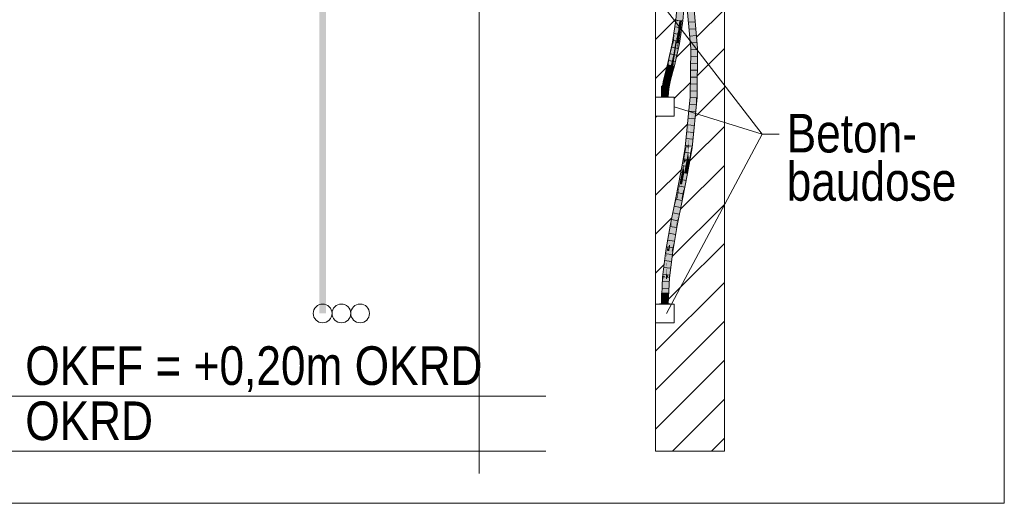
# Model space of a CAD drawing. Extents: x -620 to 3480, y 62 to 1107.
# Tile 127 of 244: x 160 to 196, y 696 to 713. Entities that reach past the tile are written whole.
import ezdxf
from ezdxf.lldxf.tags import DXFTag

# ---------------------------------------------------------------- set-up
doc = ezdxf.new("R2010")
doc.units = 0
doc.layers.get('0').update_dxf_attribs({"lineweight": 35})
for name, color, linetype, lineweight, true_color in [('E_Betonbaudose', 1, 'Continuous', 13, 0xff0000), ('E_Detail_Beschriftung', 7, 'Continuous', 13, 0x009900), ('E_Detail_Wandschraffur', 7, 'Continuous', 5, 0xc0c0c0), ('E_Leerrohr 25-A06G9GVN8I', 7, 'Continuous', 9, 0xff8000), ('E_Leerrohr 25-Shading', 7, 'Continuous', 9, 0xff8000)]:
    doc.layers.add(name, color=color, linetype=linetype, lineweight=lineweight, true_color=true_color)
doc.layers.add('E_Detail_Linie_Text_Bem', color=7, linetype='Continuous', lineweight=13)
doc.styles.get("Standard").update_dxf_attribs({"font": 'ARIALN.TTF'})
tags = doc.linetypes.add('fein_strichliert', pattern=[4, 1, -2, 1]).pattern_tags.tags
tags[8:9] = [DXFTag(74, 4), DXFTag(75, 0), DXFTag(340, '0'), DXFTag(46, 0.0), DXFTag(50, 0.0), DXFTag(44, 0.0), DXFTag(45, 0.0)]
tags[6:7] = [DXFTag(74, 4), DXFTag(75, 0), DXFTag(340, '0'), DXFTag(46, 0.0), DXFTag(50, 0.0), DXFTag(44, 0.0), DXFTag(45, 0.0)]
tags[4:5] = [DXFTag(74, 4), DXFTag(75, 0), DXFTag(340, '0'), DXFTag(46, 0.0), DXFTag(50, 0.0), DXFTag(44, 0.0), DXFTag(45, 0.0)]
tags = doc.linetypes.add('fein_strichliert-A06G9GVL8I', pattern=[4, 1, -2, 1]).pattern_tags.tags
tags[8:9] = [DXFTag(74, 4), DXFTag(75, 0), DXFTag(340, '0'), DXFTag(46, 0.0), DXFTag(50, 0.0), DXFTag(44, 0.0), DXFTag(45, 0.0)]
tags[6:7] = [DXFTag(74, 4), DXFTag(75, 0), DXFTag(340, '0'), DXFTag(46, 0.0), DXFTag(50, 0.0), DXFTag(44, 0.0), DXFTag(45, 0.0)]
tags[4:5] = [DXFTag(74, 4), DXFTag(75, 0), DXFTag(340, '0'), DXFTag(46, 0.0), DXFTag(50, 0.0), DXFTag(44, 0.0), DXFTag(45, 0.0)]
tags = doc.linetypes.add('STRICHPUNKT2-A06G9GVO8I', pattern=[12.7, 6.35, -3.175, 0, -3.175]).pattern_tags.tags
tags[10:11] = [DXFTag(74, 4), DXFTag(75, 0), DXFTag(340, '0'), DXFTag(46, 0.0), DXFTag(50, 0.0), DXFTag(44, 0.0), DXFTag(45, 0.0)]
tags[8:9] = [DXFTag(74, 4), DXFTag(75, 0), DXFTag(340, '0'), DXFTag(46, 0.0), DXFTag(50, 0.0), DXFTag(44, 0.0), DXFTag(45, 0.0)]
tags[6:7] = [DXFTag(74, 4), DXFTag(75, 0), DXFTag(340, '0'), DXFTag(46, 0.0), DXFTag(50, 0.0), DXFTag(44, 0.0), DXFTag(45, 0.0)]
tags[4:5] = [DXFTag(74, 4), DXFTag(75, 0), DXFTag(340, '0'), DXFTag(46, 0.0), DXFTag(50, 0.0), DXFTag(44, 0.0), DXFTag(45, 0.0)]

# ---------------------------------------------------------------- blocks, each defined once
blk = doc.blocks.new('Shading-A06G9GDR8I', base_point=(183.334, 736.551))
at = {"layer": 'E_Leerrohr 25-Shading', "color": 31, "true_color": 0xfabd7f}
for points in [[(184.472, 712.191), (184.164, 715.667), (184.13, 715.048), (184.11, 715.661)], [(184.13, 715.048), (184.087, 714.712), (184.295, 712.182), (184.094, 714.478)], [(184.472, 712.191), (184.13, 715.048), (184.384, 712.186)], [(184.13, 715.048), (184.295, 712.182), (184.384, 712.186)], [(184.095, 714.44), (184.295, 712.182), (184.094, 714.478)], [(183.858, 714.024), (183.835, 714.025), (183.766, 713.207), (183.761, 713.208)], [(183.824, 713.2), (183.881, 714.022), (183.766, 713.207), (183.858, 714.024)], [(183.848, 713.197), (183.923, 714.019), (183.824, 713.2), (183.881, 714.022)], [(183.923, 714.019), (183.848, 713.197), (183.867, 713.195)], [(183.893, 713.192), (183.936, 714.018), (183.867, 713.195), (183.923, 714.019)], [(183.917, 713.189), (183.952, 714.017), (183.893, 713.192), (183.936, 714.018)], [(183.93, 713.187), (183.962, 714.017), (183.917, 713.189), (183.952, 714.017)], [(183.936, 713.187), (184.011, 714.013), (183.93, 713.187), (183.962, 714.017)], [(183.639, 712.397), (183.65, 712.395), (183.761, 713.208), (183.758, 713.155)], [(183.758, 713.155), (183.65, 712.395), (183.734, 712.574), (183.701, 712.386)], [(183.824, 713.2), (183.758, 713.155), (183.799, 712.945), (183.734, 712.574)], [(183.761, 713.208), (183.758, 713.155), (183.766, 713.207)], [(183.758, 713.155), (183.824, 713.2), (183.766, 713.207)], [(183.778, 712.728), (183.848, 713.197), (183.824, 713.2)], [(183.848, 713.197), (183.778, 712.728), (183.8, 712.794)], [(183.84, 712.914), (183.867, 713.195), (183.8, 712.794), (183.848, 713.197)], [(183.881, 713.039), (183.893, 713.192), (183.84, 712.914), (183.867, 713.195)], [(183.9, 712.943), (183.913, 713.136), (183.855, 712.72), (183.881, 713.039)], [(183.917, 713.189), (183.893, 713.192), (183.913, 713.136), (183.881, 713.039)], [(183.93, 713.187), (183.913, 713.136), (183.925, 713.116), (183.9, 712.943)], [(183.913, 713.136), (183.93, 713.187), (183.917, 713.189)], [(183.925, 713.116), (183.936, 713.187), (183.93, 713.187)], [(183.734, 712.574), (183.726, 712.381), (183.799, 712.945), (183.778, 712.728)], [(183.792, 712.726), (183.778, 712.728), (183.761, 712.474), (183.726, 712.381)], [(183.821, 712.724), (183.792, 712.726), (183.809, 712.599), (183.761, 712.474)], [(183.8, 712.794), (183.778, 712.728), (183.792, 712.726)], [(183.855, 712.72), (183.809, 712.599), (183.813, 712.365), (183.787, 712.37)], [(183.821, 712.724), (183.84, 712.914), (183.792, 712.726), (183.8, 712.794)], [(183.809, 712.599), (183.855, 712.72), (183.821, 712.724)], [(183.855, 712.72), (183.813, 712.365), (183.842, 712.562)], [(183.855, 712.72), (183.881, 713.039), (183.821, 712.724), (183.84, 712.914)], [(183.842, 712.562), (183.866, 712.719), (183.855, 712.72)], [(183.9, 712.943), (183.855, 712.72), (183.866, 712.719)], [(183.586, 712.043), (183.65, 712.395), (183.459, 711.591), (183.639, 712.397)], [(183.504, 711.581), (183.528, 711.575), (183.65, 712.395), (183.701, 712.386)], [(183.701, 712.386), (183.528, 711.575), (183.631, 711.955), (183.541, 711.572)], [(183.701, 712.386), (183.631, 711.955), (183.726, 712.381)], [(183.646, 711.951), (183.726, 712.381), (183.631, 711.955)], [(183.66, 711.8), (183.631, 711.551), (183.787, 712.37), (183.746, 712.068)], [(183.676, 711.945), (183.726, 712.381), (183.646, 711.952)], [(183.66, 711.8), (183.787, 712.37), (183.75, 712.377)], [(183.75, 712.377), (183.726, 712.381), (183.682, 711.943), (183.676, 711.945)], [(183.701, 712.386), (183.726, 712.381), (183.734, 712.574)], [(183.761, 712.474), (183.726, 712.381), (183.75, 712.377)], [(183.746, 712.068), (183.813, 712.365), (183.787, 712.37)], [(183.787, 712.37), (183.809, 712.599), (183.75, 712.377), (183.761, 712.474)], [(183.504, 711.581), (183.586, 712.043), (183.459, 711.591)], [(183.586, 712.043), (183.459, 711.591), (183.459, 711.591)], [(184.384, 712.186), (184.295, 712.182), (184.37, 710.414), (184.282, 710.419)], [(184.384, 712.186), (184.384, 712.186), (184.455, 710.409), (184.37, 710.414)], [(184.458, 710.409), (184.472, 712.191), (184.455, 710.409), (184.384, 712.186)], [(183.541, 711.572), (183.545, 711.571), (183.631, 711.955)], [(183.574, 711.564), (183.646, 711.951), (183.545, 711.571), (183.631, 711.955)], [(183.66, 711.8), (183.676, 711.945), (183.574, 711.564), (183.646, 711.952)], [(183.66, 711.8), (183.574, 711.564), (183.621, 711.553)], [(183.621, 711.553), (183.631, 711.551), (183.66, 711.8)], [(183.676, 711.945), (183.66, 711.8), (183.682, 711.943)], [(183.395, 711.355), (183.356, 711.21), (183.383, 711.202)], [(183.386, 711.202), (183.395, 711.355), (183.383, 711.202)], [(183.386, 711.202), (183.412, 711.401), (183.395, 711.355), (183.408, 711.402)], [(183.401, 711.198), (183.416, 711.4), (183.386, 711.202), (183.412, 711.401)], [(183.401, 711.198), (183.425, 711.192), (183.416, 711.4), (183.464, 711.387)], [(183.417, 711.437), (183.408, 711.402), (183.412, 711.401)], [(183.416, 711.4), (183.42, 711.448), (183.412, 711.401), (183.417, 711.437)], [(183.416, 711.4), (183.464, 711.387), (183.42, 711.448), (183.468, 711.403)], [(183.42, 711.448), (183.468, 711.403), (183.459, 711.591), (183.504, 711.581)], [(183.464, 711.387), (183.425, 711.192), (183.483, 711.382), (183.437, 711.189)], [(183.483, 711.382), (183.437, 711.189), (183.491, 711.38), (183.441, 711.187)], [(183.441, 711.187), (183.493, 711.379), (183.491, 711.38)], [(183.497, 711.378), (183.493, 711.379), (183.45, 711.185), (183.441, 711.187)], [(183.492, 711.174), (183.533, 711.368), (183.45, 711.185), (183.497, 711.378)], [(183.468, 711.403), (183.464, 711.387), (183.484, 711.388), (183.483, 711.382)], [(183.504, 711.581), (183.468, 711.403), (183.528, 711.575), (183.484, 711.388)], [(183.484, 711.388), (183.483, 711.382), (183.491, 711.381), (183.491, 711.38)], [(183.528, 711.575), (183.484, 711.388), (183.541, 711.572), (183.491, 711.381)], [(183.491, 711.381), (183.493, 711.379), (183.541, 711.572), (183.545, 711.571)], [(183.491, 711.38), (183.493, 711.379), (183.491, 711.381)], [(183.527, 711.165), (183.578, 711.356), (183.492, 711.174), (183.533, 711.368)], [(183.545, 711.571), (183.493, 711.379), (183.497, 711.378)], [(183.545, 711.571), (183.497, 711.378), (183.558, 711.488), (183.533, 711.368)], [(183.533, 711.368), (183.578, 711.356), (183.558, 711.488)], [(183.545, 711.571), (183.558, 711.488), (183.574, 711.564)], [(183.558, 711.488), (183.621, 711.553), (183.574, 711.564)], [(183.558, 711.488), (183.578, 711.356), (183.621, 711.553), (183.6, 711.436)], [(183.6, 711.436), (183.631, 711.551), (183.621, 711.553)], [(183.282, 710.888), (183.331, 710.831), (183.307, 711.015), (183.341, 711.007)], [(183.355, 711.208), (183.307, 711.015), (183.341, 711.007)], [(183.36, 710.979), (183.341, 711.007), (183.344, 710.815), (183.331, 710.831)], [(183.355, 711.208), (183.341, 711.007), (183.374, 711.102), (183.363, 711.002)], [(183.363, 711.002), (183.341, 711.007), (183.36, 710.979)], [(183.355, 710.802), (183.38, 710.951), (183.344, 710.815), (183.36, 710.979)], [(183.383, 711.202), (183.356, 711.21), (183.374, 711.102), (183.355, 711.208)], [(183.355, 710.802), (183.384, 710.945), (183.38, 710.951)], [(183.384, 710.945), (183.355, 710.802), (183.404, 710.794)], [(183.387, 710.997), (183.363, 711.002), (183.384, 710.945), (183.36, 710.979)], [(183.363, 711.002), (183.387, 710.997), (183.374, 711.102), (183.388, 711.024)], [(183.383, 711.202), (183.374, 711.102), (183.378, 711.134)], [(183.374, 711.102), (183.388, 711.024), (183.386, 711.202), (183.401, 711.198)], [(183.386, 711.202), (183.383, 711.202), (183.378, 711.134)], [(183.384, 710.945), (183.394, 710.995), (183.387, 710.997)], [(183.384, 710.945), (183.401, 710.899), (183.394, 710.995), (183.412, 710.991)], [(183.401, 710.899), (183.384, 710.945), (183.396, 710.858)], [(183.387, 710.997), (183.394, 710.995), (183.388, 711.024)], [(183.388, 711.024), (183.394, 710.995), (183.401, 711.198), (183.441, 711.187)], [(183.441, 711.187), (183.441, 711.187), (183.412, 710.991), (183.394, 710.995)], [(183.401, 710.899), (183.442, 710.788), (183.412, 710.991), (183.48, 710.976)], [(183.412, 710.991), (183.454, 710.982), (183.441, 711.187), (183.492, 711.174)], [(183.454, 710.982), (183.48, 710.976), (183.492, 711.174), (183.527, 711.165)], [(183.23, 710.412), (183.248, 710.412), (183.24, 710.616), (183.245, 710.616)], [(183.244, 710.642), (183.24, 710.616), (183.245, 710.616)], [(183.312, 710.61), (183.292, 710.813), (183.244, 710.642), (183.268, 710.817)], [(183.312, 710.61), (183.244, 710.642), (183.245, 710.616)], [(183.248, 710.412), (183.319, 710.412), (183.245, 710.616), (183.312, 710.61)], [(183.282, 710.888), (183.268, 710.817), (183.292, 710.813)], [(183.292, 710.813), (183.329, 710.807), (183.282, 710.888), (183.331, 710.831)], [(183.312, 710.61), (183.321, 710.609), (183.292, 710.813), (183.329, 710.807)], [(183.312, 710.61), (183.319, 710.412), (183.321, 710.609)], [(183.319, 710.412), (183.328, 710.608), (183.321, 710.609)], [(183.38, 710.603), (183.328, 710.608), (183.386, 710.412), (183.319, 710.412)], [(183.329, 710.807), (183.321, 710.609), (183.332, 710.637), (183.328, 710.608)], [(183.332, 710.637), (183.328, 710.608), (183.377, 710.634), (183.38, 710.603)], [(183.331, 710.831), (183.329, 710.807), (183.344, 710.815), (183.343, 710.804)], [(183.329, 710.807), (183.332, 710.637), (183.343, 710.804)], [(183.332, 710.637), (183.355, 710.802), (183.343, 710.804)], [(183.406, 710.632), (183.355, 710.802), (183.332, 710.637)], [(183.343, 710.804), (183.355, 710.802), (183.344, 710.815)], [(183.355, 710.802), (183.406, 710.632), (183.404, 710.794), (183.42, 710.632)], [(183.38, 710.603), (183.416, 710.6), (183.377, 710.634), (183.406, 710.632)], [(183.386, 710.412), (183.387, 710.412), (183.38, 710.603), (183.416, 710.6)], [(183.387, 710.412), (183.407, 710.412), (183.416, 710.6)], [(183.404, 710.794), (183.442, 710.788), (183.396, 710.858), (183.401, 710.899)], [(183.42, 710.628), (183.442, 710.788), (183.404, 710.794)], [(183.406, 710.632), (183.416, 710.6), (183.42, 710.632), (183.42, 710.628)], [(184.282, 710.419), (184.185, 708.585), (184.37, 710.414)], [(184.185, 708.962), (184.282, 710.419), (184.185, 709.458)], [(184.458, 710.409), (184.37, 710.414), (184.273, 708.575), (184.185, 708.585)], [(184.105, 708.676), (184.162, 708.612), (184.163, 709.241)], [(184.163, 709.241), (184.162, 708.612), (184.185, 709.458), (184.185, 708.962)], [(184.185, 708.962), (184.162, 708.612), (184.185, 708.585)], [(184.105, 708.594), (184.097, 708.595), (184.098, 708.129), (184.022, 708.142)], [(184.105, 708.676), (184.097, 708.595), (184.105, 708.594)], [(184.098, 708.129), (184.161, 708.588), (184.105, 708.594)], [(184.098, 708.129), (184.109, 708.127), (184.161, 708.588), (184.16, 708.432)], [(184.105, 708.594), (184.161, 708.588), (184.105, 708.676), (184.162, 708.612)], [(184.16, 708.432), (184.109, 708.127), (184.176, 708.115)], [(184.16, 708.432), (184.185, 708.585), (184.161, 708.588)], [(184.16, 708.432), (184.197, 708.112), (184.185, 708.585), (184.207, 708.178)], [(184.197, 708.112), (184.16, 708.432), (184.176, 708.115)], [(184.161, 708.588), (184.185, 708.585), (184.162, 708.612)], [(183.992, 707.979), (184.098, 708.129), (184.022, 708.142)], [(183.992, 707.979), (184.024, 707.665), (184.098, 708.129), (184.096, 708.055)], [(184.096, 708.055), (184.109, 708.127), (184.098, 708.129)], [(184.096, 708.055), (184.176, 708.115), (184.109, 708.127)], [(184.096, 708.055), (184.115, 707.67), (184.176, 708.115), (184.181, 708.029)], [(184.181, 708.029), (184.197, 708.112), (184.176, 708.115)], [(183.992, 707.979), (183.937, 707.682), (183.984, 707.673)], [(184.024, 707.665), (183.992, 707.979), (183.984, 707.673)], [(184.096, 708.055), (184.024, 707.665), (184.096, 708.052), (184.028, 707.664)], [(184.028, 707.664), (184.057, 707.658), (184.096, 708.052), (184.101, 707.963)], [(184.057, 707.658), (184.111, 707.648), (184.101, 707.963), (184.115, 707.67)], [(183.852, 707.254), (183.984, 707.673), (183.937, 707.682)], [(183.852, 707.254), (183.94, 707.244), (183.984, 707.673), (183.977, 707.431)], [(183.939, 707.224), (183.923, 706.712), (183.978, 707.423), (183.992, 707.057)], [(183.977, 707.431), (183.94, 707.244), (183.978, 707.423), (183.939, 707.224)], [(183.977, 707.431), (184.024, 707.665), (183.984, 707.673)], [(183.977, 707.431), (183.987, 707.191), (184.024, 707.665), (184.057, 707.658)], [(183.987, 707.191), (183.992, 707.057), (184.057, 707.658), (184.111, 707.648)], [(183.852, 707.254), (183.769, 706.841), (183.86, 707.253), (183.793, 706.839)], [(183.777, 706.741), (183.837, 706.729), (183.86, 707.253), (183.94, 707.244)], [(183.94, 707.244), (183.837, 706.729), (183.881, 706.721)], [(183.881, 706.721), (183.923, 706.712), (183.935, 707.203), (183.939, 707.224)], [(183.939, 707.224), (183.94, 707.244), (183.935, 707.203)], [(183.777, 706.741), (183.75, 706.747), (183.624, 705.787), (183.56, 705.799)], [(183.647, 705.783), (183.837, 706.729), (183.624, 705.787), (183.777, 706.741)], [(183.734, 705.766), (183.837, 706.729), (183.647, 705.783)], [(183.734, 705.766), (183.827, 706.229), (183.837, 706.729), (183.881, 706.721)], [(183.769, 706.841), (183.75, 706.747), (183.793, 706.839), (183.777, 706.741)], [(183.827, 706.229), (183.923, 706.712), (183.881, 706.721)], [(183.42, 704.993), (183.453, 704.905), (183.535, 705.654)], [(183.535, 705.654), (183.469, 705.048), (183.56, 705.799), (183.47, 705.047)], [(183.624, 705.787), (183.56, 705.799), (183.513, 705.043), (183.47, 705.047)], [(183.481, 704.828), (183.481, 704.828), (183.624, 705.787), (183.647, 705.783)], [(183.734, 705.766), (183.647, 705.783), (183.569, 704.815), (183.481, 704.828)], [(183.42, 704.993), (183.394, 704.841), (183.412, 704.838)], [(183.412, 704.838), (183.445, 704.834), (183.42, 704.993), (183.453, 704.905)], [(183.445, 704.834), (183.481, 704.828), (183.453, 704.905)], [(183.469, 705.048), (183.453, 704.905), (183.47, 705.047)], [(183.47, 705.047), (183.453, 704.905), (183.513, 705.043), (183.481, 704.828)], [(183.282, 703.932), (183.332, 703.893), (183.355, 704.527)], [(183.393, 704.806), (183.394, 704.841), (183.36, 703.873), (183.332, 703.893)], [(183.332, 703.893), (183.394, 704.841), (183.355, 704.527)], [(183.362, 703.871), (183.387, 704.292), (183.36, 703.873), (183.393, 704.806)], [(183.388, 704.162), (183.384, 704.034), (183.445, 704.834), (183.481, 704.828)], [(183.451, 703.863), (183.569, 704.815), (183.384, 704.034), (183.481, 704.828)], [(183.402, 704.548), (183.387, 704.292), (183.388, 704.162), (183.385, 704.121)], [(183.412, 704.838), (183.394, 704.841), (183.402, 704.548), (183.387, 704.292)], [(183.412, 704.838), (183.388, 704.162), (183.445, 704.834)], [(183.363, 703.87), (183.385, 704.121), (183.362, 703.871), (183.387, 704.292)], [(183.385, 704.121), (183.384, 704.034), (183.388, 704.162)], [(183.23, 702.912), (183.285, 702.912), (183.272, 703.811)], [(183.285, 702.912), (183.275, 703.878), (183.272, 703.811)], [(183.282, 703.932), (183.275, 703.878), (183.287, 703.877)], [(183.285, 702.912), (183.319, 702.912), (183.275, 703.878), (183.287, 703.877)], [(183.287, 703.877), (183.332, 703.873), (183.282, 703.932), (183.332, 703.893)], [(183.287, 703.877), (183.319, 702.912), (183.332, 703.873)], [(183.36, 703.87), (183.332, 703.873), (183.358, 703.763), (183.319, 702.912)], [(183.36, 703.873), (183.332, 703.893), (183.36, 703.87), (183.332, 703.873)], [(183.362, 703.87), (183.36, 703.87), (183.361, 703.81), (183.358, 703.763)], [(183.361, 703.81), (183.358, 703.763), (183.407, 702.912), (183.386, 702.912)], [(183.362, 703.871), (183.36, 703.873), (183.362, 703.87), (183.36, 703.87)], [(183.361, 703.81), (183.363, 703.87), (183.362, 703.87)], [(183.366, 703.81), (183.363, 703.87), (183.361, 703.81)], [(183.361, 703.81), (183.407, 702.912), (183.366, 703.81)], [(183.362, 703.87), (183.363, 703.87), (183.362, 703.871)], [(183.363, 703.87), (183.384, 704.034), (183.385, 704.121)], [(183.384, 704.034), (183.363, 703.87), (183.398, 703.867)], [(183.363, 703.87), (183.366, 703.81), (183.398, 703.867), (183.4, 703.81)], [(183.366, 703.81), (183.407, 702.912), (183.4, 703.81), (183.42, 703.195)], [(183.451, 703.863), (183.384, 704.034), (183.398, 703.867)], [(183.42, 703.195), (183.451, 703.863), (183.398, 703.867)], [(183.358, 703.763), (183.319, 702.912), (183.386, 702.912)]]:
    blk.add_solid(points, dxfattribs=at)
at = {"layer": 'E_Leerrohr 25-Shading', "color": 43, "true_color": 0xd7ab7f}
for points in [[(184.456, 712.788), (184.2, 715.671), (184.472, 712.191), (184.164, 715.667)], [(184.123, 713.919), (184.295, 712.182), (184.095, 714.44)], [(183.816, 714.027), (183.798, 714.028), (183.725, 713.218)], [(183.725, 713.218), (183.728, 713.217), (183.816, 714.027), (183.819, 714.026)], [(183.819, 714.026), (183.728, 713.217), (183.823, 714.026), (183.733, 713.216)], [(183.823, 714.026), (183.733, 713.216), (183.829, 714.026), (183.742, 713.213)], [(183.829, 714.026), (183.742, 713.213), (183.835, 714.025), (183.753, 713.21)], [(183.753, 713.21), (183.761, 713.208), (183.835, 714.025)], [(184.012, 714.013), (184.011, 714.013), (183.945, 713.186), (183.936, 713.187)], [(183.945, 713.186), (183.972, 713.182), (183.994, 713.792), (184.028, 713.791)], [(184.15, 713.402), (184.259, 712.179), (184.123, 713.919), (184.295, 712.182)], [(183.686, 712.958), (183.629, 712.578), (183.705, 713.062), (183.692, 712.93)], [(183.655, 712.557), (183.639, 712.397), (183.761, 713.208)], [(183.753, 713.209), (183.674, 712.751), (183.761, 713.208), (183.655, 712.557)], [(183.742, 713.21), (183.692, 712.93), (183.753, 713.209), (183.674, 712.751)], [(183.705, 713.062), (183.712, 713.13), (183.686, 712.958)], [(183.732, 713.211), (183.705, 713.062), (183.742, 713.21), (183.692, 712.93)], [(183.712, 713.13), (183.705, 713.062), (183.727, 713.212), (183.732, 713.211)], [(183.727, 713.212), (183.724, 713.212), (183.712, 713.13)], [(183.724, 713.212), (183.727, 713.212), (183.725, 713.218), (183.728, 713.217)], [(183.728, 713.217), (183.727, 713.212), (183.733, 713.216), (183.732, 713.211)], [(183.733, 713.216), (183.732, 713.211), (183.742, 713.213), (183.742, 713.21)], [(183.742, 713.213), (183.742, 713.21), (183.753, 713.21), (183.753, 713.209)], [(183.753, 713.209), (183.761, 713.208), (183.753, 713.21)], [(183.849, 712.358), (183.972, 713.182), (183.836, 712.36), (183.945, 713.186)], [(183.932, 713.088), (183.91, 712.977), (183.884, 712.719), (183.891, 712.823)], [(183.925, 713.116), (183.9, 712.943), (183.902, 712.929), (183.886, 712.835)], [(183.902, 712.929), (183.941, 713.156), (183.936, 713.187), (183.945, 713.186)], [(183.902, 712.929), (183.936, 713.187), (183.925, 713.116)], [(183.91, 712.977), (183.932, 713.088), (183.934, 713.114)], [(183.932, 713.088), (183.941, 713.156), (183.934, 713.114)], [(183.692, 712.93), (183.629, 712.578), (183.614, 712.402), (183.603, 712.404)], [(183.692, 712.93), (183.614, 712.402), (183.674, 712.751)], [(183.674, 712.751), (183.614, 712.402), (183.655, 712.557), (183.629, 712.399)], [(183.831, 712.362), (183.876, 712.721), (183.826, 712.362), (183.871, 712.72)], [(183.826, 712.362), (183.871, 712.72), (183.842, 712.562), (183.866, 712.719)], [(183.878, 712.721), (183.876, 712.721), (183.833, 712.361), (183.831, 712.362)], [(183.891, 712.823), (183.833, 712.361), (183.884, 712.719), (183.836, 712.36)], [(183.878, 712.721), (183.91, 712.977), (183.866, 712.722)], [(183.9, 712.943), (183.866, 712.719), (183.886, 712.835)], [(183.871, 712.722), (183.866, 712.722), (183.871, 712.72), (183.866, 712.719)], [(183.876, 712.721), (183.871, 712.722), (183.876, 712.721), (183.871, 712.72)], [(183.876, 712.721), (183.878, 712.721), (183.876, 712.721)], [(184.508, 712.193), (184.456, 712.788), (184.501, 712.193)], [(184.456, 712.788), (184.472, 712.191), (184.501, 712.193)], [(183.639, 712.397), (183.453, 711.628), (183.454, 711.622)], [(183.639, 712.397), (183.614, 712.336), (183.453, 711.628), (183.512, 711.933)], [(183.459, 711.591), (183.639, 712.397), (183.454, 711.622)], [(183.57, 712.232), (183.603, 712.404), (183.534, 712.096)], [(183.603, 712.404), (183.57, 712.232), (183.614, 712.402)], [(183.614, 712.402), (183.57, 712.232), (183.629, 712.399), (183.614, 712.336)], [(183.614, 712.336), (183.639, 712.397), (183.629, 712.399)], [(183.629, 712.399), (183.639, 712.397), (183.655, 712.557)], [(183.694, 711.665), (183.826, 712.362), (183.762, 712.079), (183.817, 712.364)], [(183.73, 711.827), (183.831, 712.362), (183.694, 711.665), (183.826, 712.362)], [(183.762, 712.079), (183.813, 712.365), (183.716, 711.84), (183.72, 711.867)], [(183.72, 711.867), (183.813, 712.365), (183.747, 712.068)], [(183.833, 712.361), (183.831, 712.362), (183.748, 711.905), (183.73, 711.827)], [(183.748, 711.905), (183.752, 711.924), (183.833, 712.361), (183.836, 712.36)], [(183.817, 712.364), (183.813, 712.365), (183.762, 712.079)], [(183.842, 712.562), (183.813, 712.365), (183.817, 712.364)], [(183.826, 712.362), (183.842, 712.562), (183.817, 712.364)], [(183.849, 712.358), (183.836, 712.36), (183.84, 712.317), (183.828, 712.319)], [(183.534, 712.096), (183.509, 711.981), (183.512, 711.933), (183.483, 711.816)], [(183.614, 712.336), (183.57, 712.232), (183.512, 711.933)], [(183.534, 712.096), (183.512, 711.933), (183.57, 712.232)], [(183.746, 712.068), (183.631, 711.551), (183.644, 711.548)], [(183.66, 711.544), (183.746, 712.068), (183.644, 711.548)], [(183.66, 711.544), (183.72, 711.867), (183.746, 712.068), (183.747, 712.068)], [(183.691, 711.652), (183.694, 711.665), (183.706, 711.763), (183.762, 712.079)], [(183.762, 712.079), (183.716, 711.84), (183.706, 711.763)], [(183.81, 712.225), (183.752, 711.924), (183.8, 712.141)], [(183.828, 712.319), (183.81, 712.225), (183.84, 712.317), (183.8, 712.141)], [(184.295, 712.182), (184.259, 712.179), (184.247, 710.421), (184.245, 710.421)], [(184.282, 710.419), (184.295, 712.182), (184.247, 710.421)], [(184.501, 712.193), (184.472, 712.191), (184.492, 710.407), (184.458, 710.409)], [(184.495, 710.407), (184.508, 712.193), (184.492, 710.407), (184.501, 712.193)], [(183.444, 711.69), (183.423, 711.599), (183.429, 711.598)], [(183.446, 711.672), (183.444, 711.69), (183.438, 711.596), (183.429, 711.598)], [(183.449, 711.652), (183.446, 711.672), (183.441, 711.595), (183.438, 711.596)], [(183.441, 711.595), (183.448, 711.593), (183.449, 711.652), (183.453, 711.628)], [(183.453, 711.731), (183.444, 711.69), (183.446, 711.672)], [(183.449, 711.652), (183.483, 711.868), (183.446, 711.672), (183.453, 711.731)], [(183.509, 711.981), (183.483, 711.868), (183.453, 711.628), (183.449, 711.652)], [(183.483, 711.816), (183.453, 711.628), (183.512, 711.933)], [(183.72, 711.867), (183.66, 711.544), (183.716, 711.84)], [(183.716, 711.84), (183.66, 711.544), (183.706, 711.763), (183.667, 711.543)], [(183.667, 711.543), (183.691, 711.652), (183.706, 711.763)], [(183.393, 711.406), (183.372, 711.412), (183.355, 711.21), (183.32, 711.219)], [(183.355, 711.21), (183.404, 711.403), (183.393, 711.406)], [(183.355, 711.21), (183.356, 711.21), (183.404, 711.403), (183.395, 711.355)], [(183.429, 711.598), (183.423, 711.599), (183.393, 711.406), (183.372, 711.412)], [(183.438, 711.596), (183.429, 711.598), (183.426, 711.521), (183.393, 711.406)], [(183.426, 711.521), (183.393, 711.406), (183.404, 711.403)], [(183.395, 711.355), (183.408, 711.402), (183.404, 711.403)], [(183.404, 711.403), (183.417, 711.437), (183.426, 711.521), (183.43, 711.532)], [(183.417, 711.437), (183.404, 711.403), (183.408, 711.402)], [(183.417, 711.437), (183.448, 711.593), (183.43, 711.532)], [(183.448, 711.593), (183.417, 711.437), (183.422, 711.459)], [(183.417, 711.437), (183.42, 711.448), (183.422, 711.459)], [(183.42, 711.448), (183.459, 711.591), (183.448, 711.593)], [(183.438, 711.596), (183.426, 711.521), (183.432, 711.551)], [(183.432, 711.551), (183.426, 711.521), (183.43, 711.532)], [(183.441, 711.595), (183.432, 711.551), (183.448, 711.593), (183.43, 711.532)], [(183.441, 711.595), (183.438, 711.596), (183.432, 711.551)], [(183.449, 711.602), (183.448, 711.593), (183.454, 711.622), (183.459, 711.591)], [(183.453, 711.628), (183.449, 711.602), (183.454, 711.622)], [(183.578, 711.356), (183.527, 711.165), (183.573, 711.334)], [(183.527, 711.165), (183.528, 711.165), (183.573, 711.334), (183.558, 711.268)], [(183.552, 711.159), (183.598, 711.351), (183.533, 711.164), (183.59, 711.353)], [(183.558, 711.268), (183.533, 711.164), (183.567, 711.299), (183.535, 711.168)], [(183.535, 711.168), (183.59, 711.353), (183.58, 711.356)], [(183.562, 711.156), (183.614, 711.346), (183.552, 711.159), (183.598, 711.351)], [(183.58, 711.356), (183.558, 711.268), (183.567, 711.299)], [(183.58, 711.356), (183.579, 711.356), (183.558, 711.268), (183.573, 711.334)], [(183.579, 711.356), (183.578, 711.356), (183.573, 711.334)], [(183.6, 711.436), (183.578, 711.356), (183.59, 711.395), (183.581, 711.363)], [(183.581, 711.363), (183.578, 711.356), (183.579, 711.356)], [(183.58, 711.356), (183.584, 711.37), (183.579, 711.356), (183.581, 711.363)], [(183.59, 711.353), (183.628, 711.481), (183.58, 711.356), (183.584, 711.37)], [(183.581, 711.363), (183.584, 711.37), (183.59, 711.395)], [(183.584, 711.37), (183.628, 711.481), (183.631, 711.551), (183.644, 711.548)], [(183.584, 711.37), (183.631, 711.551), (183.6, 711.436)], [(183.598, 711.351), (183.628, 711.481), (183.59, 711.353)], [(183.614, 711.346), (183.66, 711.544), (183.598, 711.351), (183.644, 711.548)], [(183.614, 711.346), (183.667, 711.543), (183.614, 711.346), (183.66, 711.544)], [(183.282, 710.888), (183.307, 711.015), (183.231, 710.823), (183.272, 711.023)], [(183.356, 711.21), (183.32, 711.219), (183.307, 711.015), (183.272, 711.023)], [(183.48, 710.976), (183.442, 710.788), (183.482, 710.975), (183.442, 710.788)], [(183.482, 710.975), (183.442, 710.788), (183.491, 710.973), (183.467, 710.841)], [(183.456, 710.785), (183.502, 710.919), (183.467, 710.841)], [(183.456, 710.785), (183.457, 710.785), (183.502, 710.919), (183.5, 710.909)], [(183.457, 710.785), (183.474, 710.782), (183.509, 710.933), (183.483, 710.808)], [(183.467, 710.841), (183.502, 710.919), (183.491, 710.973), (183.511, 710.969)], [(183.482, 710.975), (183.533, 711.164), (183.48, 710.976), (183.528, 711.165)], [(183.528, 711.165), (183.527, 711.165), (183.48, 710.976)], [(183.482, 710.975), (183.491, 710.973), (183.533, 711.164), (183.534, 711.164)], [(183.491, 710.973), (183.511, 710.969), (183.534, 711.164), (183.552, 711.159)], [(183.5, 710.909), (183.509, 710.933), (183.502, 710.919)], [(183.502, 710.919), (183.509, 710.933), (183.511, 710.969), (183.516, 710.968)], [(183.516, 710.968), (183.562, 711.156), (183.511, 710.969), (183.552, 711.159)], [(183.528, 711.165), (183.533, 711.164), (183.558, 711.268)], [(183.211, 710.619), (183.204, 710.62), (183.194, 710.412)], [(183.23, 710.412), (183.24, 710.616), (183.194, 710.412), (183.211, 710.619)], [(183.258, 710.819), (183.231, 710.823), (183.211, 710.619), (183.204, 710.62)], [(183.211, 710.619), (183.24, 710.616), (183.217, 710.644), (183.244, 710.642)], [(183.244, 710.642), (183.268, 710.817), (183.217, 710.644), (183.258, 710.819)], [(183.282, 710.888), (183.231, 710.823), (183.258, 710.819)], [(183.268, 710.817), (183.282, 710.888), (183.258, 710.819)], [(183.431, 710.599), (183.416, 710.6), (183.415, 710.412), (183.407, 710.412)], [(183.444, 710.412), (183.453, 710.597), (183.415, 710.412), (183.431, 710.599)], [(183.416, 710.6), (183.431, 710.599), (183.42, 710.628), (183.435, 710.614)], [(183.42, 710.628), (183.455, 710.778), (183.442, 710.788), (183.456, 710.785)], [(183.421, 710.632), (183.42, 710.628), (183.439, 710.63), (183.435, 710.614)], [(183.457, 710.785), (183.421, 710.632), (183.474, 710.782), (183.439, 710.63)], [(183.431, 710.599), (183.453, 710.597), (183.435, 710.614)], [(183.439, 710.63), (183.435, 710.614), (183.457, 710.629), (183.453, 710.597)], [(183.474, 710.782), (183.439, 710.63), (183.478, 710.781), (183.457, 710.629)], [(183.442, 710.788), (183.456, 710.785), (183.467, 710.841)], [(183.455, 710.778), (183.457, 710.785), (183.456, 710.785)], [(183.474, 710.782), (183.478, 710.781), (183.483, 710.808)], [(184.194, 709.695), (184.185, 709.458), (184.282, 710.419)], [(184.247, 710.421), (184.21, 710.074), (184.282, 710.419), (184.194, 709.695)], [(184.21, 710.074), (184.247, 710.421), (184.241, 710.379)], [(184.247, 710.421), (184.245, 710.421), (184.241, 710.379)], [(184.273, 708.575), (184.309, 708.571), (184.455, 710.379), (184.449, 710.302)], [(184.449, 710.302), (184.309, 708.571), (184.358, 709.056)], [(184.455, 710.371), (184.449, 710.302), (184.453, 709.992), (184.358, 709.056)], [(184.455, 710.379), (184.449, 710.302), (184.455, 710.379), (184.455, 710.371)], [(184.475, 710.211), (184.458, 710.409), (184.453, 709.992), (184.455, 710.371)], [(184.455, 710.371), (184.458, 710.409), (184.455, 710.379)], [(184.458, 710.409), (184.475, 710.211), (184.492, 710.407)], [(184.475, 710.211), (184.495, 710.407), (184.492, 710.407)], [(184.136, 709.339), (184.105, 708.676), (184.189, 709.871), (184.163, 709.241)], [(184.189, 709.871), (184.163, 709.241), (184.21, 710.074), (184.185, 709.458)], [(184.097, 708.595), (184.105, 708.676), (184.061, 708.599), (184.136, 709.339)], [(184.023, 708.182), (184.022, 708.142), (184.097, 708.595)], [(184.029, 708.405), (184.023, 708.182), (184.061, 708.599), (184.097, 708.595)], [(184.207, 708.178), (184.216, 708.178), (184.267, 708.54)], [(184.216, 708.178), (184.273, 708.575), (184.267, 708.54)], [(184.216, 708.178), (184.244, 708.176), (184.273, 708.575), (184.309, 708.571)], [(183.937, 707.682), (183.986, 708.149), (183.901, 707.689)], [(183.937, 707.682), (183.992, 707.979), (183.986, 708.149), (184.007, 708.145)], [(184.029, 708.405), (183.986, 708.149), (184.007, 708.145)], [(183.993, 707.986), (183.992, 707.979), (184.022, 708.142)], [(184.017, 708.143), (184, 708.06), (184.022, 708.142), (183.993, 707.986)], [(184.007, 708.145), (184, 708.06), (184.017, 708.143)], [(184.007, 708.145), (184.017, 708.143), (184.029, 708.405), (184.023, 708.182)], [(184.017, 708.143), (184.022, 708.142), (184.023, 708.182)], [(184.218, 708.025), (184.233, 708.106), (184.181, 708.029), (184.197, 708.112)], [(184.233, 708.106), (184.244, 708.176), (184.197, 708.112), (184.207, 708.178)], [(184.115, 707.67), (184.152, 707.667), (184.181, 708.029), (184.218, 708.025)], [(183.739, 706.845), (183.901, 707.689), (183.732, 706.846)], [(183.901, 707.689), (183.739, 706.845), (183.937, 707.682), (183.846, 707.234)], [(183.846, 707.234), (183.852, 707.254), (183.937, 707.682)], [(184.029, 707.054), (184.147, 707.641), (183.992, 707.057), (184.111, 707.648)], [(184.147, 707.641), (184.152, 707.667), (184.111, 707.648), (184.115, 707.67)], [(183.732, 706.75), (183.746, 706.748), (183.852, 707.254), (183.769, 706.841)], [(183.739, 706.845), (183.754, 706.843), (183.846, 707.234), (183.842, 707.213)], [(183.842, 707.213), (183.852, 707.254), (183.846, 707.234)], [(183.959, 706.705), (184.029, 707.054), (183.923, 706.712), (183.992, 707.057)], [(183.682, 706.48), (183.566, 705.845), (183.75, 706.747), (183.56, 705.799)], [(183.614, 706.253), (183.566, 705.845), (183.71, 706.657)], [(183.732, 706.75), (183.714, 706.754), (183.614, 706.253)], [(183.71, 706.657), (183.667, 706.417), (183.732, 706.75), (183.682, 706.48)], [(183.732, 706.75), (183.682, 706.48), (183.746, 706.748)], [(183.682, 706.48), (183.75, 706.747), (183.746, 706.748)], [(183.714, 706.754), (183.739, 706.845), (183.732, 706.846)], [(183.732, 706.75), (183.754, 706.843), (183.714, 706.754), (183.739, 706.845)], [(183.746, 706.748), (183.75, 706.747), (183.769, 706.841)], [(183.77, 705.76), (183.959, 706.705), (183.827, 706.229), (183.923, 706.712)], [(183.667, 706.417), (183.566, 705.845), (183.682, 706.48)], [(183.596, 706.163), (183.524, 705.806), (183.551, 705.801)], [(183.614, 706.253), (183.596, 706.163), (183.558, 705.799), (183.551, 705.801)], [(183.614, 706.253), (183.558, 705.799), (183.566, 705.845)], [(183.813, 706.15), (183.827, 706.229), (183.734, 705.766)], [(183.744, 705.765), (183.754, 705.811), (183.734, 705.766), (183.813, 706.15)], [(183.77, 705.76), (183.827, 706.229), (183.746, 705.764)], [(183.55, 705.785), (183.509, 705.714), (183.535, 705.654), (183.42, 704.993)], [(183.459, 705.307), (183.509, 705.714), (183.475, 705.502), (183.483, 705.569)], [(183.475, 705.502), (183.483, 705.569), (183.478, 705.541)], [(183.524, 705.806), (183.509, 705.714), (183.551, 705.801), (183.55, 705.785)], [(183.558, 705.799), (183.55, 705.785), (183.535, 705.655)], [(183.535, 705.654), (183.56, 705.799), (183.558, 705.799)], [(183.55, 705.785), (183.535, 705.654), (183.535, 705.655)], [(183.55, 705.785), (183.558, 705.799), (183.551, 705.801)], [(183.558, 705.799), (183.56, 705.799), (183.566, 705.845)], [(183.569, 704.815), (183.569, 704.815), (183.734, 705.766), (183.744, 705.765)], [(183.707, 705.562), (183.569, 704.815), (183.636, 705.093)], [(183.601, 704.81), (183.605, 704.81), (183.742, 705.741), (183.714, 705.438)], [(183.744, 705.765), (183.707, 705.562), (183.657, 705.179), (183.636, 705.093)], [(183.744, 705.765), (183.657, 705.179), (183.746, 705.764)], [(183.714, 705.438), (183.77, 705.76), (183.742, 705.741), (183.746, 705.764)], [(183.746, 705.764), (183.754, 705.811), (183.744, 705.765)], [(183.444, 705.341), (183.358, 704.847), (183.383, 704.843)], [(183.394, 704.841), (183.444, 705.341), (183.383, 704.843)], [(183.395, 704.848), (183.444, 705.341), (183.394, 704.841)], [(183.395, 704.848), (183.475, 705.502), (183.444, 705.341), (183.478, 705.541)], [(183.42, 704.993), (183.459, 705.307), (183.395, 704.848), (183.475, 705.502)], [(183.239, 703.881), (183.383, 704.843), (183.358, 704.847)], [(183.584, 704.813), (183.626, 705.022), (183.569, 704.815), (183.636, 705.093)], [(183.601, 704.81), (183.657, 705.179), (183.584, 704.813)], [(183.626, 705.022), (183.657, 705.179), (183.636, 705.093)], [(183.239, 703.881), (183.282, 703.932), (183.383, 704.843), (183.355, 704.527)], [(183.355, 704.527), (183.394, 704.841), (183.383, 704.843)], [(183.569, 704.815), (183.451, 703.863), (183.584, 704.813)], [(183.451, 703.863), (183.601, 704.81), (183.584, 704.813)], [(183.451, 703.863), (183.509, 704.027), (183.601, 704.81), (183.572, 704.544)], [(183.572, 704.544), (183.605, 704.81), (183.601, 704.81)], [(183.271, 703.878), (183.239, 703.881), (183.194, 702.912)], [(183.194, 702.912), (183.23, 702.912), (183.265, 703.811), (183.272, 703.811)], [(183.282, 703.932), (183.239, 703.881), (183.271, 703.878)], [(183.272, 703.811), (183.275, 703.878), (183.265, 703.811), (183.271, 703.878)], [(183.275, 703.878), (183.282, 703.932), (183.271, 703.878)], [(183.473, 703.861), (183.451, 703.863), (183.42, 703.195)], [(183.483, 703.809), (183.42, 703.195), (183.483, 703.762), (183.429, 703.085)], [(183.469, 703.809), (183.42, 703.195), (183.483, 703.809)], [(183.509, 704.027), (183.451, 703.863), (183.473, 703.861)], [(183.473, 703.861), (183.469, 703.809), (183.488, 703.86), (183.483, 703.809)], [(183.488, 703.86), (183.509, 704.027), (183.473, 703.861)], [(183.488, 703.86), (183.483, 703.809), (183.486, 703.809)], [(183.483, 703.809), (183.483, 703.762), (183.486, 703.809)], [(183.429, 703.085), (183.444, 702.912), (183.483, 703.762)], [(183.407, 702.912), (183.415, 702.912), (183.42, 703.195), (183.429, 703.085)], [(183.415, 702.912), (183.444, 702.912), (183.429, 703.085)]]:
    blk.add_solid(points, dxfattribs=at)
at = {"layer": 'E_Leerrohr 25-Shading', "color": 31, "true_color": 0xecb67f}
for points in [[(183.319, 710.806), (183.194, 710.806), (183.319, 710.412), (183.194, 710.412)], [(183.444, 710.806), (183.319, 710.806), (183.444, 710.412), (183.319, 710.412)], [(183.319, 710.412), (183.129, 710.412), (183.319, 710.406), (183.129, 710.406)], [(183.351, 710.412), (183.319, 710.412), (183.351, 710.406), (183.319, 710.406)], [(183.509, 710.406), (183.509, 710.412), (183.351, 710.406), (183.351, 710.412)], [(183.319, 703.306), (183.194, 703.306), (183.319, 702.912), (183.194, 702.912)], [(183.444, 703.306), (183.319, 703.306), (183.444, 702.912), (183.319, 702.912)], [(183.319, 702.912), (183.129, 702.912), (183.319, 702.906), (183.129, 702.906)], [(183.351, 702.912), (183.319, 702.912), (183.351, 702.906), (183.319, 702.906)], [(183.509, 702.906), (183.509, 702.912), (183.351, 702.906), (183.351, 702.912)]]:
    blk.add_solid(points, dxfattribs=at)
blk = doc.blocks.new('Referenz-A06G9GVP8I')
at = {"layer": 'E_Betonbaudose', "linetype": 'Continuous', "ltscale": 0.13}
for p, q in [((182.979, 709.726), (182.979, 710.406)), ((182.979, 710.406), (183.659, 710.406)), ((183.659, 710.406), (183.659, 709.726)), ((183.659, 709.726), (182.979, 709.726)), ((182.979, 702.226), (182.979, 702.906)), ((182.979, 702.906), (183.659, 702.906)), ((183.659, 702.906), (183.659, 702.226)), ((183.659, 702.226), (182.979, 702.226))]:
    blk.add_line(p, q, dxfattribs=at)
for centre in [(170.911, 702.566), (171.591, 702.566), (172.271, 702.566)]:
    blk.add_circle(centre, 0.34, dxfattribs=at)
at = {"layer": 'E_Detail_Linie_Text_Bem', "linetype": 'fein_strichliert-A06G9GVL8I', "ltscale": 0.65}
for p, q in [((195.631, 695.677), (195.631, 756.994)), ((176.588, 696.758), (176.588, 749.638)), ((132.862, 695.677), (192.605, 695.677)), ((192.605, 695.677), (195.631, 695.677))]:
    blk.add_line(p, q, dxfattribs=at)
at = {"layer": 'E_Detail_Linie_Text_Bem', "linetype": 'Continuous', "ltscale": 0.13}
for p, q in [((185.479, 737.566), (185.479, 697.566)), ((182.979, 697.566), (182.979, 725.566)), ((140.878, 699.566), (179.008, 699.566)), ((140.878, 697.566), (179.008, 697.566)), ((185.479, 697.566), (182.979, 697.566))]:
    blk.add_line(p, q, dxfattribs=at)
at = {"layer": 'E_Detail_Linie_Text_Bem', "color": 0, "linetype": 'Continuous', "ltscale": 0.13}
for p, q in [((183.384, 713.566), (186.849, 709.064)), ((183.659, 710.066), (186.849, 709.064)), ((183.384, 702.566), (186.849, 709.064)), ((186.849, 709.064), (187.472, 709.064))]:
    blk.add_line(p, q, dxfattribs=at)
at = {"layer": 'E_Detail_Linie_Text_Bem', "linetype": 'Continuous', "ltscale": 0.13}
blk.add_solid([(171.036, 736.567), (171.036, 702.566), (170.786, 736.566), (170.786, 702.566)], dxfattribs=at)
at = {"layer": 'E_Detail_Wandschraffur', "linetype": 'ByBlock', "ltscale": 0.13}
for p, q in [((184.473, 712.588), (185.479, 713.593)), ((183.735, 711.85), (184.243, 712.357)), ((182.979, 711.093), (183.4, 711.515)), ((184.512, 709.798), (185.479, 710.765)), ((184.424, 709.71), (184.512, 709.798)), ((182.979, 708.265), (184.145, 709.431)), ((183.887, 706.345), (185.479, 707.936)), ((182.979, 705.436), (183.568, 706.026)), ((183.895, 703.525), (185.479, 705.108)), ((183.451, 703.081), (183.895, 703.525)), ((182.979, 699.779), (185.479, 702.279)), ((183.594, 697.566), (185.479, 699.451))]:
    blk.add_line(p, q, dxfattribs=at)
at = {"layer": 'E_Detail_Wandschraffur', "linetype": 'fein_strichliert', "ltscale": 0.13}
for p, q in [((182.979, 712.507), (183.669, 713.197)), ((183.669, 713.197), (183.728, 713.257)), ((184.899, 711.599), (185.479, 712.179)), ((184.501, 711.201), (184.899, 711.599)), ((183.659, 710.359), (184.249, 710.949)), ((182.979, 709.679), (183.026, 709.726)), ((184.232, 708.104), (185.479, 709.35)), ((182.979, 706.85), (183.921, 707.792)), ((183.582, 704.626), (185.479, 706.522)), ((182.979, 704.022), (183.295, 704.339)), ((182.979, 701.193), (185.479, 703.693)), ((182.979, 698.365), (185.479, 700.865)), ((185.008, 697.566), (185.479, 698.037))]:
    blk.add_line(p, q, dxfattribs=at)
at = {"layer": 'E_Leerrohr 25-A06G9GVN8I', "linetype": 'Continuous', "ltscale": 0.13}
for p, q in [((183.952, 715.645), (184.259, 712.179)), ((184.2, 715.671), (184.508, 712.193)), ((183.798, 714.028), (183.724, 713.212)), ((184.048, 714.011), (183.972, 713.182)), ((183.724, 713.212), (183.603, 712.404)), ((183.731, 713.205), (183.964, 713.177)), ((183.972, 713.182), (183.849, 712.358)), ((184.182, 713.127), (184.417, 713.143)), ((183.657, 712.715), (183.889, 712.678)), ((183.694, 712.96), (183.927, 712.928)), ((184.204, 712.878), (184.439, 712.894)), ((183.603, 712.404), (183.423, 711.599)), ((183.621, 712.47), (183.852, 712.429)), ((183.849, 712.358), (183.667, 711.543)), ((184.226, 712.63), (184.461, 712.644)), ((184.248, 712.381), (184.483, 712.395)), ((183.571, 712.227), (183.802, 712.182)), ((184.259, 712.179), (184.245, 710.421)), ((184.266, 712.132), (184.501, 712.145)), ((184.508, 712.193), (184.495, 710.407)), ((183.463, 711.742), (183.692, 711.691)), ((183.517, 711.985), (183.747, 711.937)), ((184.262, 711.636), (184.497, 711.641)), ((184.264, 711.884), (184.499, 711.893)), ((183.372, 711.412), (183.32, 711.219)), ((183.423, 711.599), (183.372, 711.412)), ((183.405, 711.502), (183.633, 711.445)), ((183.614, 711.346), (183.562, 711.156)), ((183.667, 711.543), (183.614, 711.346)), ((184.26, 711.388), (184.495, 711.389)), ((183.272, 711.023), (183.231, 710.823)), ((183.32, 711.219), (183.272, 711.023)), ((183.278, 711.016), (183.507, 710.964)), ((183.34, 711.262), (183.567, 711.203)), ((183.516, 710.968), (183.478, 710.782)), ((183.562, 711.156), (183.516, 710.968)), ((184.258, 711.14), (184.493, 711.138)), ((183.194, 710.806), (183.194, 710.412)), ((183.267, 710.806), (183.194, 710.806)), ((183.204, 710.62), (183.194, 710.412)), ((183.231, 710.823), (183.204, 710.62)), ((183.231, 710.761), (183.463, 710.727)), ((183.37, 710.806), (183.267, 710.806)), ((183.444, 710.806), (183.37, 710.806)), ((183.444, 710.412), (183.444, 710.806)), ((183.453, 710.597), (183.444, 710.412)), ((183.478, 710.782), (183.453, 710.597)), ((184.254, 710.644), (184.489, 710.634)), ((184.256, 710.892), (184.491, 710.886)), ((183.129, 710.412), (183.129, 710.406)), ((183.24, 710.412), (183.129, 710.412)), ((183.24, 710.406), (183.129, 710.406)), ((183.267, 710.412), (183.194, 710.412)), ((183.194, 710.412), (183.444, 710.412)), ((183.205, 710.5), (183.44, 710.491)), ((183.397, 710.412), (183.24, 710.412)), ((183.397, 710.406), (183.24, 710.406)), ((183.37, 710.412), (183.267, 710.412)), ((183.444, 710.412), (183.37, 710.412)), ((183.509, 710.412), (183.397, 710.412)), ((183.509, 710.406), (183.397, 710.406)), ((183.509, 710.406), (183.509, 710.412)), ((184.245, 710.421), (184.061, 708.599)), ((184.25, 710.395), (184.485, 710.382)), ((184.495, 710.407), (184.309, 708.571)), ((184.2, 709.9), (184.434, 709.883)), ((184.225, 710.148), (184.459, 710.133)), ((184.175, 709.652), (184.409, 709.633)), ((184.125, 709.156), (184.359, 709.134)), ((184.15, 709.404), (184.384, 709.384)), ((184.1, 708.909), (184.333, 708.884)), ((184.061, 708.599), (183.986, 708.149)), ((184.038, 708.417), (184.271, 708.384)), ((184.075, 708.661), (184.308, 708.635)), ((184.309, 708.571), (184.233, 708.106)), ((183.986, 708.149), (183.901, 707.689)), ((183.998, 708.174), (184.23, 708.134)), ((184.233, 708.106), (184.147, 707.641)), ((183.953, 707.929), (184.185, 707.887)), ((183.901, 707.689), (183.714, 706.754)), ((183.859, 707.44), (184.09, 707.394)), ((183.908, 707.685), (184.139, 707.64)), ((184.147, 707.641), (183.959, 706.705)), ((183.81, 707.195), (184.041, 707.149)), ((183.714, 706.754), (183.524, 705.806)), ((183.712, 706.705), (183.942, 706.659)), ((183.761, 706.95), (183.991, 706.904)), ((183.959, 706.705), (183.77, 705.76)), ((183.663, 706.459), (183.893, 706.414)), ((183.565, 705.968), (183.795, 705.924)), ((183.614, 706.214), (183.844, 706.169)), ((183.524, 705.806), (183.358, 704.847)), ((183.517, 705.722), (183.749, 705.679)), ((183.77, 705.76), (183.605, 704.81)), ((183.431, 705.227), (183.663, 705.189)), ((183.474, 705.474), (183.706, 705.434)), ((183.358, 704.847), (183.239, 703.881)), ((183.388, 704.98), (183.621, 704.944)), ((183.351, 704.731), (183.584, 704.698)), ((183.605, 704.81), (183.488, 703.86)), ((183.289, 704.231), (183.523, 704.206)), ((183.32, 704.481), (183.553, 704.452)), ((183.239, 703.881), (183.194, 702.912)), ((183.259, 703.981), (183.493, 703.959)), ((183.488, 703.86), (183.444, 702.912)), ((183.227, 703.477), (183.462, 703.466)), ((183.239, 703.73), (183.474, 703.713)), ((183.194, 703.306), (183.194, 702.912)), ((183.267, 703.306), (183.194, 703.306)), ((183.216, 703.225), (183.45, 703.218)), ((183.37, 703.306), (183.267, 703.306)), ((183.444, 703.306), (183.37, 703.306)), ((183.444, 702.912), (183.444, 703.306)), ((183.129, 702.912), (183.129, 702.906)), ((183.24, 702.912), (183.129, 702.912)), ((183.24, 702.906), (183.129, 702.906)), ((183.267, 702.912), (183.194, 702.912)), ((183.194, 702.912), (183.444, 702.912)), ((183.204, 702.973), (183.439, 702.971)), ((183.397, 702.912), (183.24, 702.912)), ((183.397, 702.906), (183.24, 702.906)), ((183.37, 702.912), (183.267, 702.912)), ((183.444, 702.912), (183.37, 702.912)), ((183.509, 702.912), (183.397, 702.912)), ((183.509, 702.906), (183.397, 702.906)), ((183.509, 702.906), (183.509, 702.912))]:
    blk.add_line(p, q, dxfattribs=at)
at = {"layer": 'E_Leerrohr 25-A06G9GVN8I', "linetype": 'STRICHPUNKT2-A06G9GVO8I', "lineweight": 5, "ltscale": 0.13}
for p, q in [((183.319, 710.412), (183.319, 710.806)), ((183.319, 702.912), (183.319, 703.306))]:
    blk.add_line(p, q, dxfattribs=at)
at = {"layer": 'E_Detail_Beschriftung', "linetype": 'Continuous', "ltscale": 0.13, "char_height": 1.4, "attachment_point": 1}
for s, insert in [('{\\fArial Narrow;Beton-}', (187.74, 709.805)), ('{\\fArial Narrow;baudose}', (187.74, 708.055)), ('{\\fArial Narrow;OKFF = +0,20m OKRD}', (160.127, 701.372)), ('{\\fArial Narrow;OKRD}', (160.127, 699.372))]:
    blk.add_mtext(s, dxfattribs=dict(at, insert=insert))

msp = doc.modelspace()

# ---------------------------------------------------------------- block references
at = {"color": 8, "lineweight": 25, "ltscale": 0.25, "true_color": 0x808080}
msp.add_blockref('Referenz-A06G9GVP8I', (0, 0), dxfattribs=at)
msp.add_blockref('Shading-A06G9GDR8I', (183.334, 736.551))

doc.saveas('drawing.dxf')
